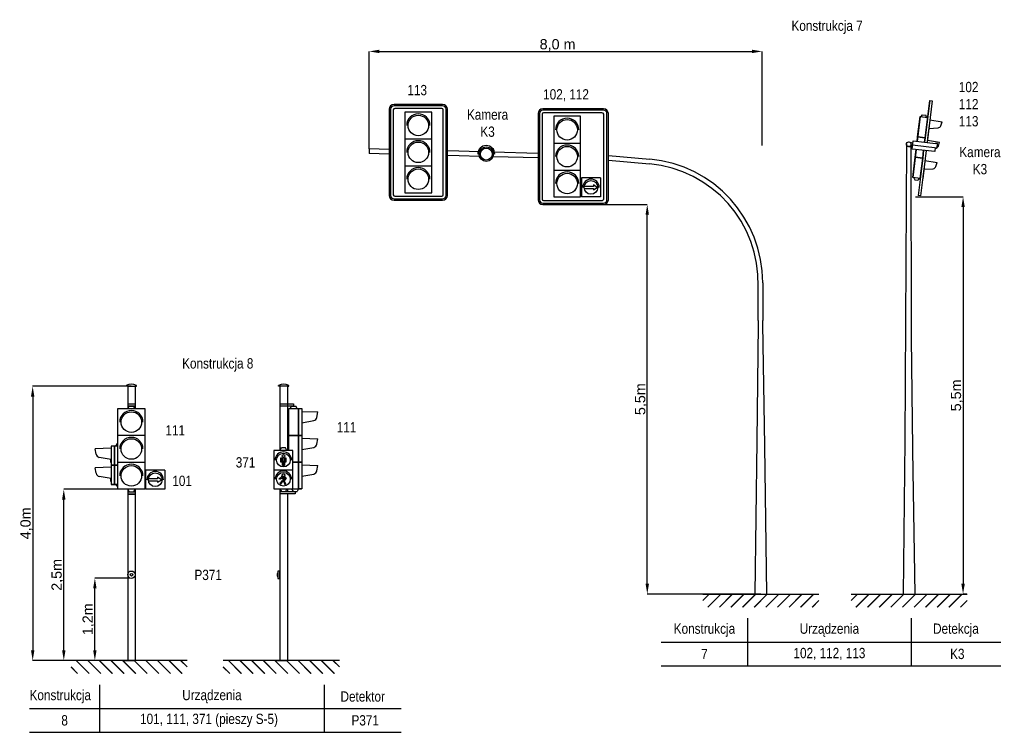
# Model space of a CAD drawing. Header units: millimetres. Extents: x -43299 to 64984, y 17255 to 47065.
# Tile 4 of 5: x 13022 to 27414, y 36021 to 46441. Entities that reach past the tile are written whole.
import ezdxf

# ---------------------------------------------------------------- set-up
doc = ezdxf.new("R2010")
doc.units = ezdxf.units.MM
doc.header["$LTSCALE"] = 1000
for name, color, linetype in [('IR - konstrukcje', 7, 'Continuous'), ('konstrukcje', 7, 'Continuous'), ('opis', 7, 'Continuous')]:
    doc.layers.add(name, color=color, linetype=linetype)
doc.styles.get("Standard").update_dxf_attribs({"font": 'arial.ttf'})
doc.dimstyles.new('ISO-25', dxfattribs={"dimtxt": 2.5, "dimasz": 2.5, "dimexe": 1.25, "dimexo": 0.625, "dimtad": 1, "dimtxsty": 'Standard', "dimcen": 2.5, "dimadec": 0, "dimazin": 0, "dimtfac": 1, "dimtmove": 0, "dimatfit": 3, "dimfxl": 1, "dimarcsym": 0})

# ---------------------------------------------------------------- blocks, each defined once
blk = doc.blocks.new('*D299')
at = {"layer": 'Defpoints', "color": 0}
for p in [(23874, 45977), (18129, 44551), (23874, 44602)]:
    blk.add_point(p, dxfattribs=at)
at = {"layer": 'konstrukcje', "color": 0, "lineweight": -2}
for p, q in [((18129, 44552), (18129, 45978)), ((23874, 44603), (23874, 45978))]:
    blk.add_line(p, q, dxfattribs=at)
at = {"layer": 'konstrukcje', "color": 0, "linetype": 'Continuous', "lineweight": -2}
blk.add_line((18279, 45977), (23724, 45977), dxfattribs=at)
at = {"layer": 'konstrukcje', "color": 0}
for points in [[(18279, 46002), (18279, 45952), (18129, 45977)], [(23724, 45952), (23724, 46002), (23874, 45977)]]:
    blk.add_solid(points, dxfattribs=at)
at = {"layer": 'konstrukcje', "color": 0, "insert": (20884, 46068), "char_height": 150, "attachment_point": 5}
blk.add_mtext('8,0 m', dxfattribs=at)
blk = doc.blocks.new('*D300')
at = {"layer": 'Defpoints', "color": 0}
for p in [(26113, 43851), (26811, 38043), (26869, 38043)]:
    blk.add_point(p, dxfattribs=at)
at = {"layer": 'konstrukcje', "color": 0, "lineweight": -2}
for p, q in [((26114, 43851), (26812, 43851)), ((26868, 38043), (26810, 38043))]:
    blk.add_line(p, q, dxfattribs=at)
at = {"layer": 'konstrukcje', "color": 0, "linetype": 'Continuous', "lineweight": -2}
blk.add_line((26811, 43701), (26811, 38193), dxfattribs=at)
at = {"layer": 'konstrukcje', "color": 0}
for points in [[(26836, 43701), (26786, 43701), (26811, 43851)], [(26786, 38193), (26836, 38193), (26811, 38043)]]:
    blk.add_solid(points, dxfattribs=at)
at = {"layer": 'konstrukcje', "color": 0, "insert": (26721, 40947), "char_height": 150, "attachment_point": 5, "rotation": 90}
blk.add_mtext('5,5m', dxfattribs=at)
blk = doc.blocks.new('*D301')
at = {"layer": 'Defpoints', "color": 0}
for p in [(21024, 43738), (22195, 43738), (23856, 38043)]:
    blk.add_point(p, dxfattribs=at)
at = {"layer": 'konstrukcje', "color": 0, "lineweight": -2}
for p, q in [((21024, 43738), (22196, 43738)), ((23855, 38043), (22194, 38043))]:
    blk.add_line(p, q, dxfattribs=at)
at = {"layer": 'konstrukcje', "color": 0, "linetype": 'Continuous', "lineweight": -2}
blk.add_line((22195, 38193), (22195, 43588), dxfattribs=at)
at = {"layer": 'konstrukcje', "color": 0}
for points in [[(22220, 43588), (22170, 43588), (22195, 43738)], [(22170, 38193), (22220, 38193), (22195, 38043)]]:
    blk.add_solid(points, dxfattribs=at)
at = {"layer": 'konstrukcje', "color": 0, "insert": (22105, 40892), "char_height": 150, "attachment_point": 5, "rotation": 90}
blk.add_mtext('5,5m', dxfattribs=at)
blk = doc.blocks.new('*D302')
at = {"layer": 'Defpoints', "color": 0}
for p in [(13667, 39574), (14581, 39574), (14581, 37071)]:
    blk.add_point(p, dxfattribs=at)
at = {"layer": 'IR - konstrukcje', "color": 0, "lineweight": -2}
for p, q in [((14580, 39574), (13666, 39574)), ((14580, 37071), (13666, 37071))]:
    blk.add_line(p, q, dxfattribs=at)
at = {"layer": 'IR - konstrukcje', "color": 0, "linetype": 'Continuous', "lineweight": -2}
blk.add_line((13667, 37221), (13667, 39424), dxfattribs=at)
at = {"layer": 'IR - konstrukcje', "color": 0}
for points in [[(13692, 39424), (13642, 39424), (13667, 39574)], [(13642, 37221), (13692, 37221), (13667, 37071)]]:
    blk.add_solid(points, dxfattribs=at)
at = {"layer": 'IR - konstrukcje', "color": 0, "insert": (13576, 38323), "char_height": 150, "attachment_point": 5, "rotation": 90}
blk.add_mtext('2,5m', dxfattribs=at)
blk = doc.blocks.new('*D303')
at = {"layer": 'Defpoints', "color": 0}
for p in [(14655, 41081), (13212, 37071), (14602, 37071)]:
    blk.add_point(p, dxfattribs=at)
at = {"layer": 'konstrukcje', "color": 0, "lineweight": -2}
for p, q in [((14654, 41081), (13210, 41081)), ((14601, 37071), (13210, 37071))]:
    blk.add_line(p, q, dxfattribs=at)
at = {"layer": 'konstrukcje', "color": 0, "linetype": 'Continuous', "lineweight": -2}
blk.add_line((13212, 40931), (13212, 37221), dxfattribs=at)
at = {"layer": 'konstrukcje', "color": 0}
for points in [[(13237, 40931), (13187, 40931), (13212, 41081)], [(13187, 37221), (13237, 37221), (13212, 37071)]]:
    blk.add_solid(points, dxfattribs=at)
at = {"layer": 'konstrukcje', "color": 0, "insert": (13121, 39076), "char_height": 150, "attachment_point": 5, "rotation": 90}
blk.add_mtext('4,0m', dxfattribs=at)
blk = doc.blocks.new('*D304')
at = {"layer": 'Defpoints', "color": 0}
for p in [(14121, 38276), (14635, 38276), (15035, 37071)]:
    blk.add_point(p, dxfattribs=at)
at = {"layer": 'IR - konstrukcje', "color": 0, "lineweight": -2}
for p, q in [((14634, 38276), (14120, 38276)), ((15035, 37071), (14120, 37071))]:
    blk.add_line(p, q, dxfattribs=at)
at = {"layer": 'IR - konstrukcje', "color": 0, "linetype": 'Continuous', "lineweight": -2}
blk.add_line((14121, 37221), (14121, 38126), dxfattribs=at)
at = {"layer": 'IR - konstrukcje', "color": 0}
for points in [[(14146, 38126), (14096, 38126), (14121, 38276)], [(14096, 37221), (14146, 37221), (14121, 37071)]]:
    blk.add_solid(points, dxfattribs=at)
at = {"layer": 'IR - konstrukcje', "color": 0, "insert": (14030, 37674), "char_height": 150, "attachment_point": 5, "rotation": 90}
blk.add_mtext('1,2m', dxfattribs=at)

msp = doc.modelspace()

# ---------------------------------------------------------------- hatches: boundary and pattern name
at = {"layer": 'IR - konstrukcje'}
h = msp.add_hatch(dxfattribs=at)
h.set_pattern_fill('JIS_LC_20', color=256, scale=6, style=0)
h.set_pattern_definition([(135, (35400.86, 36053.86), (84.8528, 84.8528), []), (135, (35398.46, 36053.86), (84.8528, 84.8528), [])])
h.paths.add_polyline_path([(13772.905, 37071.46), (15469.076, 37071.46), (15469.076, 36881.723), (13772.905, 36881.723)])
h = msp.add_hatch(dxfattribs=at)
h.set_pattern_fill('JIS_LC_20', color=256, scale=6, style=0)
h.set_pattern_definition([(135, (37626.29, 36053.86), (84.8528, 84.8528), []), (135, (37623.89, 36053.86), (84.8528, 84.8528), [])])
h.paths.add_polyline_path([(15998.334, 37071.46), (17694.505, 37071.46), (17694.505, 36881.723), (15998.334, 36881.723)])
at = {"layer": 'konstrukcje'}
h = msp.add_hatch(dxfattribs=at)
h.set_pattern_fill('JIS_LC_20', color=256, scale=6, style=0)
h.set_pattern_definition([(45, (3074.28, 37024.92), (-84.8528, 84.8528), []), (45, (3076.68, 37024.92), (-84.8528, 84.8528), [])])
h.paths.add_polyline_path([(24702.238, 38042.524), (23006.067, 38042.524), (23006.067, 37852.787), (24702.238, 37852.787)])
h = msp.add_hatch(dxfattribs=at)
h.set_pattern_fill('JIS_LC_20', color=256, scale=6, style=0)
h.set_pattern_definition([(45, (5241.08, 37024.92), (-84.8528, 84.8528), []), (45, (5243.48, 37024.92), (-84.8528, 84.8528), [])])
h.paths.add_polyline_path([(26869.039, 38042.524), (25172.868, 38042.524), (25172.868, 37852.787), (26869.039, 37852.787)])

# ---------------------------------------------------------------- linework, layer by layer
at = {"layer": 'IR - konstrukcje'}
for p, q in [((14580.99, 41081.242), (14580.99, 41091.242)), ((14600.99, 41081.242), (14580.99, 41081.242)), ((14600.99, 41081.242), (14708.99, 41081.242)), ((14600.99, 41081.242), (14600.99, 40753.431)), ((14708.99, 41081.242), (14708.99, 40753.431)), ((14708.99, 41081.242), (14728.99, 41081.242)), ((14728.99, 41081.242), (14728.99, 41091.242)), ((16806.419, 41081.242), (16806.419, 41091.242)), ((16826.419, 41081.242), (16806.419, 41081.242)), ((16934.419, 41081.242), (16826.419, 41081.242)), ((16826.419, 41081.242), (16826.419, 40520.234)), ((16934.419, 41081.242), (16934.419, 40554.543)), ((16934.419, 41081.242), (16954.419, 41081.242)), ((16954.419, 41081.242), (16954.419, 41091.242)), ((14457.851, 40753.431), (14850.851, 40753.431)), ((14457.851, 40360.431), (14457.851, 40753.431)), ((14604.262, 40753.431), (14624.831, 40791.735)), ((14624.831, 40791.735), (14683.87, 40791.735)), ((14704.44, 40753.431), (14683.87, 40791.735)), ((14708.99, 40791.735), (14708.99, 40753.431)), ((14850.851, 40753.431), (14850.851, 40360.431)), ((16826.419, 40791.735), (16826.419, 40141.265)), ((16934.419, 40791.735), (16934.419, 40141.265)), ((16954.453, 40753.431), (17098.698, 40753.431)), ((16954.453, 40362.709), (16954.453, 40753.431)), ((16976.487, 40753.431), (16997.056, 40791.735)), ((16997.056, 40791.735), (17056.095, 40791.735)), ((17076.665, 40753.431), (17056.095, 40791.735)), ((17098.698, 40753.431), (17098.698, 40362.709)), ((17098.698, 40753.431), (17145.815, 40753.431)), ((17098.698, 40361.842), (17098.698, 40753.431)), ((17145.815, 40753.431), (17145.815, 40361.842)), ((17145.815, 40712.802), (17381.217, 40705.041)), ((17366.897, 40625.602), (17381.217, 40705.041)), ((17145.815, 40547.209), (17320.532, 40578.422)), ((17151.199, 40548.171), (17145.815, 40548.171)), ((17145.815, 40548.171), (17145.815, 40406.931)), ((17151.199, 40406.931), (17151.199, 40548.171)), ((14850.851, 40360.431), (14457.851, 40360.431)), ((14457.851, 39967.431), (14457.851, 40360.431)), ((14850.851, 40360.431), (14850.851, 39967.431)), ((17098.698, 40362.709), (16954.453, 40362.709)), ((16954.453, 40362.709), (17098.698, 40362.709)), ((16954.453, 40141.265), (16954.453, 40362.709)), ((17145.815, 40361.842), (16954.453, 40361.842)), ((17098.698, 40362.709), (17098.698, 39971.987)), ((17098.698, 40362.709), (17145.815, 40362.709)), ((17098.698, 39971.12), (17098.698, 40362.709)), ((17145.815, 40406.931), (17151.199, 40406.931)), ((17145.815, 40362.709), (17145.815, 39971.12)), ((17145.815, 40321.214), (17381.217, 40313.452)), ((17366.897, 40234.014), (17381.217, 40313.452)), ((14359.971, 40175.615), (14124.569, 40167.854)), ((14138.889, 40088.415), (14124.569, 40167.854)), ((14407.088, 40206.858), (14359.971, 40206.858)), ((14359.971, 40206.858), (14359.971, 39926.858)), ((14457.851, 40206.858), (14407.088, 40206.858)), ((14407.088, 40206.858), (14407.088, 39926.858)), ((14407.088, 39926.858), (14407.088, 40206.858)), ((14429.122, 40206.858), (14449.692, 40245.162)), ((14457.851, 40245.162), (14449.692, 40245.162)), ((16826.234, 40141.265), (16846.803, 40179.569)), ((16905.842, 40179.569), (16846.803, 40179.569)), ((16926.412, 40141.265), (16905.842, 40179.569)), ((17145.815, 40155.62), (17320.532, 40186.833)), ((17151.199, 40156.582), (17145.815, 40156.582)), ((17145.815, 40156.582), (17145.815, 40015.342)), ((17151.199, 40015.342), (17151.199, 40156.582)), ((14359.971, 40010.022), (14185.254, 40041.234)), ((14354.588, 39966.858), (14354.588, 40010.983)), ((14354.588, 40010.983), (14359.971, 40010.983)), ((14359.971, 40010.983), (14359.971, 39966.858)), ((17016.323, 40141.265), (16736.323, 40141.265)), ((16736.323, 40141.265), (16736.323, 39861.265)), ((16841.323, 39973.265), (16841.323, 40034.265)), ((16841.323, 40034.265), (16852.323, 40034.265)), ((16852.323, 40034.265), (16852.323, 39973.265)), ((16891.323, 40034.265), (16861.323, 40034.265)), ((16861.323, 40034.265), (16861.323, 39984.265)), ((16891.323, 39984.265), (16891.323, 40034.265)), ((16900.323, 39973.265), (16900.323, 40034.265)), ((16900.323, 40034.265), (16911.323, 40034.265)), ((16911.323, 40034.265), (16911.323, 39973.265)), ((17016.323, 39861.265), (17016.323, 40141.265)), ((17145.815, 40015.342), (17151.199, 40015.342)), ((14359.971, 39895.615), (14124.569, 39887.854)), ((14138.889, 39808.415), (14124.569, 39887.854)), ((14359.971, 39966.858), (14354.588, 39966.858)), ((14359.971, 39926.858), (14457.851, 39926.858)), ((14457.851, 39926.858), (14359.971, 39926.858)), ((14457.851, 39926.858), (14359.971, 39926.858)), ((14359.971, 39926.858), (14359.971, 39646.858)), ((14407.088, 39926.858), (14407.088, 39646.858)), ((14407.088, 39646.858), (14407.088, 39926.858)), ((14850.851, 39967.431), (14457.851, 39967.431)), ((14457.851, 39574.431), (14457.851, 39967.431)), ((14850.851, 39967.431), (14850.851, 39574.431)), ((16852.323, 39973.265), (16841.323, 39973.265)), ((16861.323, 39984.265), (16891.323, 39984.265)), ((16861.323, 39923.265), (16861.323, 39976.265)), ((16861.323, 39976.265), (16872.323, 39976.265)), ((16872.323, 39923.265), (16861.323, 39923.265)), ((16872.323, 39976.265), (16872.323, 39923.265)), ((16880.323, 39923.265), (16880.323, 39976.265)), ((16880.323, 39976.265), (16891.323, 39976.265)), ((16891.323, 39923.265), (16880.323, 39923.265)), ((16891.323, 39976.265), (16891.323, 39923.265)), ((16911.323, 39973.265), (16900.323, 39973.265)), ((17098.698, 39971.987), (17024.516, 39971.987)), ((17024.516, 39971.987), (17098.698, 39971.987)), ((17024.516, 39971.987), (17145.815, 39971.987)), ((17145.815, 39971.12), (17024.516, 39971.12)), ((17098.698, 39971.987), (17098.698, 39581.265)), ((17098.698, 39580.398), (17098.698, 39971.987)), ((17145.815, 39971.987), (17145.815, 39580.398)), ((17145.815, 39930.492), (17381.217, 39922.73)), ((17366.897, 39843.292), (17381.217, 39922.73)), ((14359.971, 39730.022), (14185.254, 39761.234)), ((14354.588, 39686.858), (14354.588, 39730.983)), ((14354.588, 39730.983), (14359.971, 39730.983)), ((14359.971, 39730.983), (14359.971, 39686.858)), ((16736.323, 39861.265), (17016.323, 39861.265)), ((16736.323, 39861.265), (16736.323, 39581.265)), ((16840.064, 39743.464), (16814.726, 39728.835)), ((16821.226, 39717.576), (16814.726, 39728.835)), ((16849.581, 39733.947), (16821.226, 39717.576)), ((16851.193, 39762.74), (16840.064, 39743.464)), ((16862.452, 39756.24), (16849.581, 39733.947)), ((16862.452, 39756.24), (16851.193, 39762.74)), ((16866.323, 39756.265), (16886.323, 39756.265)), ((16866.323, 39756.265), (16866.323, 39705.265)), ((16886.323, 39756.265), (16886.323, 39705.265)), ((16890.193, 39756.24), (16901.452, 39762.74)), ((16890.193, 39756.24), (16902.817, 39734.375)), ((16890.193, 39712.511), (16902.817, 39734.375)), ((16901.452, 39762.74), (16917.828, 39734.375)), ((16901.452, 39706.011), (16917.828, 39734.375)), ((17016.323, 39581.265), (17016.323, 39861.265)), ((17145.815, 39764.898), (17320.532, 39796.111)), ((17151.199, 39765.86), (17145.815, 39765.86)), ((17145.815, 39765.86), (17145.815, 39624.62)), ((17151.199, 39624.62), (17151.199, 39765.86)), ((14359.971, 39686.858), (14354.588, 39686.858)), ((14359.971, 39646.858), (14407.088, 39646.858)), ((14407.088, 39646.858), (14359.971, 39646.858)), ((14407.088, 39646.858), (14457.851, 39646.858)), ((14457.851, 39646.858), (14407.088, 39646.858)), ((14429.122, 39646.858), (14449.692, 39608.554)), ((14457.851, 39608.554), (14449.692, 39608.554)), ((16736.323, 39581.265), (17016.323, 39581.265)), ((16825.769, 39661.988), (16829.21, 39666.903)), ((16825.769, 39661.988), (16840.514, 39651.664)), ((16826.234, 39581.265), (16846.803, 39542.961)), ((16826.419, 39581.265), (16826.419, 39508.838)), ((16829.21, 39666.903), (16834.125, 39663.462)), ((16834.125, 39663.462), (16862.23, 39703.6)), ((16840.514, 39651.664), (16872.06, 39696.717)), ((16872.06, 39696.717), (16862.23, 39703.6)), ((16866.323, 39705.265), (16886.323, 39705.265)), ((16888.522, 39701.3), (16877.647, 39696.228)), ((16898.355, 39651.819), (16877.647, 39696.228)), ((16911.766, 39651.453), (16888.522, 39701.3)), ((16901.452, 39706.011), (16890.193, 39712.511)), ((16892.917, 39649.284), (16898.355, 39651.819)), ((16895.453, 39643.846), (16892.917, 39649.284)), ((16895.453, 39643.846), (16911.766, 39651.453)), ((16926.412, 39581.265), (16905.842, 39542.961)), ((16934.419, 39581.265), (16934.419, 39542.961)), ((16996.52, 39580.398), (17140.766, 39580.398)), ((16996.52, 39580.398), (17017.09, 39542.094)), ((17096.698, 39580.398), (17076.129, 39542.094)), ((17145.815, 39580.398), (17098.698, 39580.398)), ((17145.815, 39624.62), (17151.199, 39624.62)), ((14850.851, 39574.431), (14457.851, 39574.431)), ((14600.99, 39574.431), (14600.99, 37071.46)), ((14600.99, 39501.817), (14708.99, 39501.631)), ((14604.262, 39574.431), (14624.831, 39536.127)), ((14624.831, 39536.127), (14683.87, 39536.127)), ((14704.44, 39574.431), (14683.87, 39536.127)), ((14708.99, 39574.431), (14708.99, 37071.46)), ((16826.419, 39508.652), (16826.419, 37071.46)), ((16877.944, 39542.961), (16936.983, 39542.961)), ((16934.419, 39508.652), (16934.419, 37071.46)), ((17017.09, 39542.094), (17076.129, 39542.094)), ((23662.022, 37688.657), (23662.022, 36992.093)), ((26052.633, 37688.657), (26052.633, 36992.093)), ((22399.712, 37340.375), (27361.116, 37340.375)), ((14532.99, 37071.46), (14708.99, 37071.46)), ((14708.99, 37071.46), (14532.99, 37071.46)), ((16758.419, 37071.46), (16934.419, 37071.46)), ((16934.419, 37071.46), (16758.419, 37071.46)), ((22399.712, 36992.093), (27361.116, 36992.093)), ((14190.943, 36717.593), (14190.943, 36021.029)), ((17474.511, 36717.593), (17474.511, 36021.029)), ((13166.55, 36369.311), (18597.954, 36369.311)), ((13166.55, 36021.029), (18597.954, 36021.029))]:
    msp.add_line(p, q, dxfattribs=at)
at = {"layer": 'IR - konstrukcje', "lineweight": 30}
for p, q in [((15469.076, 37071.46), (13772.905, 37071.46)), ((17694.505, 37071.46), (15998.334, 37071.46))]:
    msp.add_line(p, q, dxfattribs=at)
at = {"layer": 'IR - konstrukcje'}
for points in [[(26019.214, 44653.16), (26076.134, 44641.48)], [(26011.806, 44585.642), (26068.64, 44574.987)], [(14600.99, 40826.044), (14708.99, 40826.044)], [(14708.99, 40791.735), (14600.99, 40791.735)], [(16826.419, 40826.044), (17026.576, 40826.044), (17026.576, 40791.735), (16826.419, 40791.735)], [(14600.99, 39535.941), (14708.99, 39535.941)], [(14708.99, 39501.631), (14600.99, 39501.817)], [(16826.419, 39542.961), (17046.609, 39542.961), (17046.609, 39508.652), (16826.419, 39508.652)]]:
    msp.add_lwpolyline(points, dxfattribs=at)
for points in [[(16796.357, 38345.175), (16784.115, 38345.175), (16784.115, 38305.745), (16796.357, 38305.745)], [(16826.419, 38379.46), (16796.357, 38379.46), (16796.357, 38271.46), (16826.419, 38271.46)]]:
    msp.add_lwpolyline(points, close=True, dxfattribs=at)
for centre, radius in [((26017.114, 44619.225), 34), ((26017.114, 44619.225), 34), ((14654.351, 40556.931), 150), ((14654.351, 40163.931), 150), ((16876.323, 40001.265), 100), ((16876.323, 40061.265), 20), ((14654.351, 39770.931), 150), ((16876.323, 39721.265), 100), ((16876.323, 39781.265), 20), ((14655.476, 38325.46), 54), ((14655.476, 38325.46), 19.715)]:
    msp.add_circle(centre, radius, dxfattribs=at)
for centre, radius, start, end in [((14654.99, 40950.194), 159.281, 62.3165246, 117.6834754), ((16880.419, 40950.194), 159.281, 62.3165246, 117.6834754), ((14654.351, 40556.931), 170, 0, 180), ((17298.183, 40646.757), 71.897, 288.1105444, 342.8882754), ((14654.351, 40163.931), 170, 0, 180), ((17298.183, 40255.168), 71.897, 288.1105444, 342.8882754), ((14207.604, 40109.57), 71.897, 197.1117246, 251.8894556), ((16876.323, 40001.265), 120.521, 0, 180), ((14654.351, 39770.931), 170, 0, 180), ((14207.604, 39829.57), 71.897, 197.1117246, 251.8894556), ((16876.323, 39721.265), 120.521, 0, 180), ((17298.183, 39864.446), 71.897, 288.1105444, 342.8882754)]:
    msp.add_arc(centre, radius, start, end, dxfattribs=at)
at = {"layer": 'konstrukcje', "lineweight": -3}
for p, q in [((19203.439, 45200.884), (18493.439, 45200.884)), ((18423.439, 45130.884), (18423.439, 43870.884)), ((18443.439, 45130.884), (18443.439, 43870.884)), ((19203.439, 45180.884), (18493.439, 45180.884)), ((19044.939, 45090.384), (18651.939, 45090.384)), ((18651.939, 45090.384), (18651.939, 44697.384)), ((19044.939, 44697.384), (19044.939, 45090.384)), ((19253.439, 43870.884), (19253.439, 45130.884)), ((19273.439, 43870.884), (19273.439, 45130.884)), ((20598.774, 45068.389), (20598.774, 43808.389)), ((20618.774, 45068.389), (20618.774, 43808.389)), ((21556.056, 45138.389), (20668.774, 45138.389)), ((21556.056, 45118.389), (20668.774, 45118.389)), ((21606.056, 43808.389), (21606.056, 45068.389)), ((21626.056, 43808.389), (21626.056, 45068.389)), ((21220.274, 45027.889), (20827.274, 45027.889)), ((20827.274, 45027.889), (20827.274, 44634.889)), ((21220.274, 44634.889), (21220.274, 45027.889)), ((18651.939, 44697.384), (19044.939, 44697.384)), ((18651.939, 44697.384), (18651.939, 44304.384)), ((19044.939, 44304.384), (19044.939, 44697.384)), ((20827.274, 44634.889), (21220.274, 44634.889)), ((20827.274, 44634.889), (20827.274, 44241.889)), ((21220.274, 44241.889), (21220.274, 44634.889)), ((26065.796, 44549.758), (26079.218, 44668.847)), ((26079.218, 44668.847), (26410.275, 44631.536)), ((26439.012, 44628.297), (26410.275, 44631.536)), ((26432.301, 44568.753), (26439.012, 44628.297)), ((26396.854, 44512.448), (26065.796, 44549.758)), ((26072.507, 44609.303), (26432.301, 44568.753)), ((26403.564, 44571.992), (26396.854, 44512.448)), ((18651.939, 44304.384), (19044.939, 44304.384)), ((18651.939, 44304.384), (18651.939, 43911.384)), ((19044.939, 43911.384), (19044.939, 44304.384)), ((20827.274, 44241.889), (21220.274, 44241.889)), ((20827.274, 44241.889), (20827.274, 43848.889)), ((21220.274, 43848.889), (21220.274, 44241.889)), ((18651.939, 43911.384), (19044.939, 43911.384)), ((18493.439, 43820.884), (19203.439, 43820.884)), ((18493.439, 43800.884), (19203.439, 43800.884)), ((20668.774, 43758.389), (21556.056, 43758.389)), ((20827.274, 43848.889), (21220.274, 43848.889)), ((20668.774, 43738.389), (21378.774, 43738.389))]:
    msp.add_line(p, q, dxfattribs=at)
at = {"layer": 'konstrukcje'}
for p, q in [((26257.027, 44714.016), (26323.597, 45260.296)), ((26323.597, 45260.296), (26257.107, 44714.677)), ((26359.511, 45255.92), (26285.141, 44645.639)), ((26323.597, 45260.296), (26359.511, 45255.92)), ((26200.246, 45023.849), (26219.483, 45051.135)), ((26219.483, 45051.135), (26264.484, 45045.651)), ((26276.605, 45014.544), (26264.484, 45045.651)), ((26183.451, 45025.895), (26139.119, 44662.096)), ((26147.159, 44728.075), (26183.451, 45025.895)), ((26183.451, 45025.895), (26293.4, 45012.497)), ((26329.314, 45008.12), (26292.94, 44709.64)), ((26325.54, 44977.152), (26504.249, 44949.371)), ((26485.955, 44890.15), (26504.249, 44949.371)), ((26310.248, 44851.665), (26297.129, 44744.008)), ((26301.232, 44743.508), (26314.351, 44851.165)), ((26310.158, 44850.932), (26446.232, 44858.495)), ((26314.351, 44851.165), (26310.248, 44851.665)), ((25983.739, 44619.185), (25961.092, 40280.828)), ((26055.419, 41785.18), (26051.114, 44619.225)), ((26139.119, 44662.096), (26147.159, 44728.075)), ((26257.107, 44714.677), (26147.159, 44728.075)), ((26147.159, 44728.075), (26257.107, 44714.677)), ((26257.107, 44714.677), (26249.188, 44649.691)), ((26249.188, 44649.691), (26257.107, 44714.677)), ((26293.021, 44710.301), (26285.141, 44645.639)), ((26289.167, 44678.672), (26467.876, 44650.89)), ((26297.129, 44744.008), (26301.232, 44743.508)), ((26449.582, 44591.67), (26467.876, 44650.89)), ((18423.439, 44543.281), (18129.243, 44550.959)), ((18129.243, 44550.959), (18129.585, 44483.17)), ((18423.439, 44475.501), (18129.243, 44483.179)), ((19442.074, 44516.696), (19273.439, 44521.097)), ((19741, 44508.894), (19442.074, 44516.696)), ((20598.774, 44486.507), (19944.402, 44503.585)), ((26124.621, 44543.129), (26074.574, 44132.435)), ((26110.866, 44430.255), (26124.621, 44543.129)), ((26270.644, 44526.672), (26190.158, 43866.201)), ((26220.734, 44416.196), (26234.69, 44530.724)), ((26234.69, 44530.724), (26220.815, 44416.857)), ((26270.644, 44526.672), (26256.648, 44411.82)), ((26270.644, 44526.672), (26260.755, 44445.527)), ((26264.859, 44445.027), (26274.752, 44526.209)), ((26402.166, 44559.586), (26409.859, 44560.014)), ((19446.471, 44448.801), (19273.439, 44453.317)), ((19741.494, 44441.101), (19446.471, 44448.801)), ((20598.774, 44418.727), (19940.372, 44435.91)), ((21626.056, 44456.914), (22232.675, 44401.473)), ((21626.056, 44388.723), (22226.751, 44333.731)), ((26074.574, 44132.435), (26110.866, 44430.255)), ((26220.815, 44416.857), (26110.866, 44430.255)), ((26110.866, 44430.255), (26220.815, 44416.857)), ((26220.815, 44416.857), (26154.245, 43870.577)), ((26184.442, 44118.376), (26220.815, 44416.857)), ((26256.728, 44412.481), (26220.355, 44114)), ((26252.874, 44380.852), (26431.584, 44353.07)), ((26260.755, 44445.527), (26264.859, 44445.027)), ((26413.29, 44293.85), (26431.584, 44353.07)), ((26237.582, 44255.364), (26224.463, 44147.707)), ((26228.566, 44147.207), (26241.686, 44254.864)), ((26237.493, 44254.631), (26373.567, 44262.194)), ((26241.686, 44254.864), (26237.582, 44255.364)), ((21512.565, 44128.889), (21232.565, 44128.889)), ((21232.565, 44128.889), (21232.565, 43848.889)), ((21512.565, 44128.889), (21512.565, 43848.889)), ((26184.522, 44119.037), (26074.574, 44132.435)), ((26091.369, 44130.389), (26103.489, 44099.282)), ((26103.489, 44099.282), (26148.491, 44093.798)), ((26167.727, 44121.084), (26148.491, 44093.798)), ((26224.463, 44147.707), (26228.566, 44147.207)), ((21407.565, 44003.889), (21284.565, 44003.889)), ((21284.565, 43973.889), (21407.565, 43973.889)), ((21462.565, 43988.889), (21407.565, 44026.889)), ((21407.565, 44026.889), (21407.565, 44003.889)), ((21407.565, 43950.889), (21462.565, 43988.889)), ((21407.565, 43973.889), (21407.565, 43950.889)), ((21512.565, 43848.889), (21232.565, 43848.889)), ((26190.158, 43866.201), (26154.245, 43870.577)), ((23816.94, 42042.561), (23816.689, 42548.292)), ((23885.382, 42592.506), (23884.94, 42042.506)), ((23816.94, 42042.561), (23816.215, 41985.507)), ((23885.71, 41988.623), (23884.94, 42042.506)), ((23816.215, 41985.507), (23794.573, 40280.882)), ((23911.172, 40208.401), (23885.71, 41988.623)), ((26077.951, 40175.002), (26055.419, 41785.18)), ((23794.573, 40280.882), (23766.153, 38042.382)), ((23942.153, 38042.524), (23911.172, 40208.401)), ((25961.092, 40280.828), (25932.954, 38042.382)), ((26078.415, 40141.789), (26077.486, 40208.215)), ((26108.953, 38042.524), (26078.415, 40141.789)), ((14850.851, 39854.431), (14850.851, 39574.431)), ((15143.141, 39854.431), (14863.141, 39854.431)), ((14863.141, 39854.431), (14863.141, 39574.431)), ((15038.141, 39729.431), (14915.141, 39729.431)), ((15093.141, 39714.431), (15038.141, 39752.431)), ((15038.141, 39752.431), (15038.141, 39729.431)), ((15143.141, 39854.431), (15143.141, 39574.431)), ((14915.141, 39699.431), (15038.141, 39699.431)), ((15038.141, 39676.431), (15093.141, 39714.431)), ((15038.141, 39699.431), (15038.141, 39676.431)), ((15143.141, 39574.431), (14863.141, 39574.431)), ((23766.153, 38042.524), (23942.153, 38042.524)), ((25932.953, 38042.524), (26108.953, 38042.524))]:
    msp.add_line(p, q, dxfattribs=at)
at = {"layer": 'konstrukcje', "lineweight": 30}
for p, q in [((23006.067, 38042.524), (24702.238, 38042.524)), ((25172.868, 38042.524), (26869.039, 38042.524))]:
    msp.add_line(p, q, dxfattribs=at)
at = {"layer": 'konstrukcje', "lineweight": -3}
for points in [[(19193.439, 45140.884), (18503.439, 45140.884, 0.414213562), (18483.439, 45120.884), (18483.439, 43880.884, 0.414213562), (18503.439, 43860.884), (19193.439, 43860.884, 0.414213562), (19213.439, 43880.884), (19213.439, 45120.884, 0.414213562)], [(21530.286, 45078.389), (20678.774, 45078.389, 0.414213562), (20658.774, 45058.389), (20658.774, 43818.389, 0.414213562), (20678.774, 43798.389), (21533.874, 43798.389, 0.317103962), (21559.193, 43818.389), (21559.193, 45058.389, 0.342944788)]]:
    msp.add_lwpolyline(points, format="xyb", close=True, dxfattribs=at)
for centre, radius in [((18848.439, 44893.884), 150), ((21023.774, 44831.389), 150), ((18848.439, 44500.884), 150), ((19841.904, 44475.731), 106.215), ((19841.904, 44475.731), 86.614), ((21023.774, 44438.389), 150), ((18848.439, 44107.884), 150), ((21023.774, 44045.389), 150)]:
    msp.add_circle(centre, radius, dxfattribs=at)
at = {"layer": 'konstrukcje'}
for centre in [(21372.565, 43988.889), (15003.141, 39714.431)]:
    msp.add_circle(centre, 100, dxfattribs=at)
at = {"layer": 'konstrukcje', "lineweight": -3}
for centre, radius, start, end in [((18493.439, 45130.884), 70, 90, 180), ((19203.439, 45130.884), 70, 0, 90), ((18493.439, 45130.884), 50, 90, 180), ((18848.439, 44893.884), 170, 0, 180), ((19203.439, 45130.884), 50, 0, 90), ((20668.774, 45068.389), 70, 90, 180), ((20668.774, 45068.389), 50, 90, 180), ((21556.056, 45068.389), 70, 0, 90), ((21556.056, 45068.389), 50, 0, 90), ((21023.774, 44831.389), 170, 0, 180), ((18848.439, 44500.884), 170, 0, 180), ((19841.904, 44475.731), 124.853, 0, 180), ((21023.774, 44438.389), 170, 0, 180), ((18848.439, 44107.884), 170, 0, 180), ((21023.774, 44045.389), 170, 0, 180), ((18493.439, 43870.884), 70, 180, 270), ((18493.439, 43870.884), 50, 180, 270), ((19203.439, 43870.884), 70, 270, 0), ((19203.439, 43870.884), 50, 270, 0), ((20668.774, 43808.389), 70, 180, 270), ((20668.774, 43808.389), 50, 180, 270), ((21556.056, 43808.389), 70, 270, 0), ((21556.056, 43808.389), 50, 270, 0)]:
    msp.add_arc(centre, radius, start, end, dxfattribs=at)
at = {"layer": 'konstrukcje'}
for centre, radius, start, end in [((26435.544, 44912.658), 55.207, 281.1626978, 335.9404289), ((26399.171, 44614.177), 55.207, 281.1626978, 335.9404289), ((22067.211, 42591.018), 1750, 358.4088062, 84.7693037), ((22067.211, 42591.018), 1818, 0.0460513, 84.7780317), ((26362.879, 44316.357), 55.207, 281.1626978, 335.9404289), ((21372.565, 43988.889), 120.521, 0, 180), ((15003.141, 39714.431), 120.521, 0, 180)]:
    msp.add_arc(centre, radius, start, end, dxfattribs=at)

# ---------------------------------------------------------------- texts
at = {"layer": 'IR - konstrukcje', "char_height": 150}
for s, insert, width, attachment_point in [('\\pxqc;{\\fArial Narrow|b0|i0|c238|p34;Konstrukcja 8}', (14903.326, 41490.298), 2027.03462, 1), ('\\pxqc;{\\fArial Narrow|b0|i0|c238|p34;111}', (14986.97, 40511.928), 617.60785, 1), ('\\pxqc;{\\fArial Narrow|b0|i0|c238|p34;111}', (17540.702, 40556.651), 517.14916, 1), ('\\pxqc;{\\fArial Narrow|b0|i0|c238|p34;371}', (15931.184, 40042.88), 785.28395, 1), ('\\pxi0.036253,ql;{\\fArial Narrow|b0|i0|c238|p34;P371}', (15571.311, 38397.605), 986.71708, 1), ('\\pxqc;{\\fArial Narrow|b0|i0|c238|p34;Konstrukcja}', (23030.867, 37514.516), 1262.30984, 5), ('\\pxqc;{\\fArial Narrow|b0|i0|c238|p34;Urządzenia}', (24857.328, 37514.516), 2390.61143, 5), ('\\pxqc;{\\fArial Narrow|b0|i0|c238|p34;Detekcja}', (26706.875, 37514.516), 1308.48213, 5), ('{\\fArial Narrow|b0|i0|c238|p34;7}', (23030.867, 37166.234), 1262.30984, 5), ('{\\fArial Narrow|b0|i0|c238|p34;102, 112, 113}', (24857.328, 37166.234), 2390.61143, 5), ('{\\fArial Narrow|b0|i0|c238|p34;K3}', (26726.589, 37166.234), 1347.91069, 5), ('\\pxql;{\\fArial Narrow|b0|i0|c238|p34;Konstrukcja}', (13678.746, 36543.452), 1024.39302, 5), ('\\pxqc;{\\fArial Narrow|b0|i0|c238|p34;Urządzenia}', (15832.727, 36543.452), 3283.56861, 5), ('\\pxqc;{\\fArial Narrow|b0|i0|c238|p34;Detektor}', (18036.233, 36543.452), 1123.44282, 5), ('{\\fArial Narrow|b0|i0|c238|p34;8}', (13678.746, 36195.17), 1024.39302, 5), ('\\pxqc;{\\fArial Narrow|b0|i0|c238|p34;101, 111, 371 (pieszy S-5)}', (15789.594, 36195.17), 3197.30158, 5), ('{\\fArial Narrow|b0|i0|c238|p34;P371}', (18072.459, 36195.17), 1499.92627, 5)]:
    msp.add_mtext(s, dxfattribs=dict(at, insert=insert, width=width, attachment_point=attachment_point))
at = {"layer": 'konstrukcje', "char_height": 150, "attachment_point": 1}
for s, insert, width in [('\\pxql;{\\fArial Narrow|b0|i0|c238|p34;Konstrukcja 7}', (24302.679, 46427.924), 2369.49285), ('\\pxqc;{\\fArial Narrow|b0|i0|c238|p34;113}', (18400.2, 45486.489), 864.19279), ('\\pxqc;{\\fArial Narrow|b0|i0|c238|p34;102\\P112\\P113}', (26582.876, 45531.097), 618.837), ('\\pxqc;{\\fArial Narrow|b0|i0|c238|p34;102, 112}', (20575.536, 45423.995), 864.19279), ('\\pxqc;{\\fArial Narrow|b0|i0|c238|p34;101}', (15161.569, 39772.729), 469.37749)]:
    msp.add_mtext(s, dxfattribs=dict(at, insert=insert, width=width))
at = {"layer": 'opis', "lineweight": -3, "char_height": 150, "width": 666.80917, "attachment_point": 2}
for insert in [(19860.717, 45128.514), (27057.546, 44581.028)]:
    msp.add_mtext('{\\fArial Narrow|b0|i0|c238|p34;Kamera\\PK3}', dxfattribs=dict(at, insert=insert))

# ---------------------------------------------------------------- dimensions: what is measured, and where the dimension line sits
at = {"layer": 'IR - konstrukcje'}
for base, p1, p2, text, picture, middle in [((13666.876, 39574.431), (14580.99, 37071.46), (14580.99, 39574.431), '2,5m', '*D302', (13576.107, 38322.945)), ((14121.26, 38275.613), (15035.375, 37071.46), (14634.709, 38275.613), '1,2m', '*D304', (14030.492, 37673.537))]:
    dim = msp.add_linear_dim(base=base, p1=p1, p2=p2, angle=90, text=text, dimstyle='ISO-25', override={"dimtxt": 150, "dimasz": 150, "dimtxsty": 'Standard'}, dxfattribs=at)
    dim.commit()
    dim.dimension.update_dxf_attribs({"geometry": picture, "text_midpoint": middle})
at = {"layer": 'konstrukcje'}
dim = msp.add_linear_dim(base=(23873.632, 45977.039), p1=(18129.243, 44550.959), p2=(23873.632, 44602.044), text='8,0 m', dimstyle='ISO-25', override={"dimtxt": 150, "dimasz": 150, "dimtxsty": 'Standard', "dimtolj": 0}, dxfattribs=at)
dim.commit()
dim.dimension.update_dxf_attribs({"geometry": '*D299', "text_midpoint": (20883.904, 45977.039), "dimtype": 160})
for base, p1, p2, picture, middle in [((26811.203, 38042.524), (26112.956, 43851.312), (26869.039, 38042.524), '*D300', (26811.203, 40946.918)), ((22195.22, 43738.389), (23856.083, 38042.524), (21023.774, 43738.389), '*D301', (22195.22, 40891.603))]:
    dim = msp.add_linear_dim(base=base, p1=p1, p2=p2, angle=90, text='5,5m', dimstyle='ISO-25', override={"dimtxt": 150, "dimasz": 150}, dxfattribs=at)
    dim.commit()
    dim.dimension.update_dxf_attribs({"geometry": picture, "text_midpoint": middle, "dimtype": 160})
dim = msp.add_linear_dim(base=(13211.538, 37071.46), p1=(14654.99, 41081.242), p2=(14601.615, 37071.46), angle=90, text='4,0m', dimstyle='ISO-25', override={"dimtxt": 150, "dimasz": 150, "dimtxsty": 'Standard'}, dxfattribs=at)
dim.commit()
dim.dimension.update_dxf_attribs({"geometry": '*D303', "text_midpoint": (13120.77, 39076.351)})

doc.saveas('drawing.dxf')
